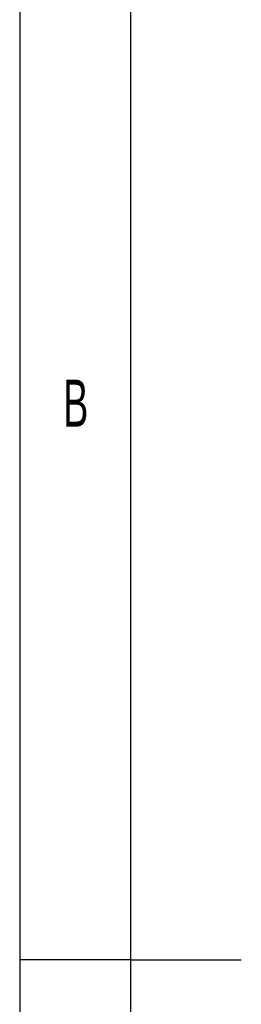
# Model space of a CAD drawing. Header units: millimetres. Extents: x 100 to 5840, y 99 to 4099.
# Tile 2 of 27: x 100 to 300, y 2059 to 2947. Entities that reach past the tile are written whole.
import ezdxf

# ---------------------------------------------------------------- set-up
doc = ezdxf.new("R2010")
doc.units = ezdxf.units.MM
doc.header["$LTSCALE"] = 20
doc.layers.add('FORMAT', color=7, linetype='Continuous')
doc.styles.add('SLDTEXTSTYLE0', font='TXT', dxfattribs={"width": 0.605})

# ---------------------------------------------------------------- blocks, each defined once
blk = doc.blocks.new('SW_NOTE_0_17')
at = {"layer": 'FORMAT', "color": 0, "insert": (19.18, 54.57), "char_height": 42.33, "attachment_point": 2, "style": 'SLDTEXTSTYLE0'}
blk.add_mtext('B', dxfattribs=at)
blk = doc.blocks.new('Fond de plan - Grille A4H sans numéro')
at = {"layer": 'FORMAT'}
for p, q in [((0, 4000), (0, 0)), ((100, 2000), (0, 2000)), ((100, 2000), (200, 2000))]:
    blk.add_line(p, q, dxfattribs=at)
at = {"layer": 'FORMAT', "color": 7}
blk.add_line((100, 3900), (100, 100), dxfattribs=at)
blk = doc.blocks.new('Bloc2_1')
at = {"color": 7, "linetype": 'Continuous'}
blk.add_blockref('Fond de plan - Grille A4H sans numéro', (0, 0), dxfattribs=at)
at = {"layer": 'FORMAT', "color": 7}
blk.add_blockref('SW_NOTE_0_17', (31.4, 2468.56), dxfattribs=at)

msp = doc.modelspace()

# ---------------------------------------------------------------- block references
at = {"color": 7, "linetype": 'Continuous'}
msp.add_blockref('Bloc2_1', (100, 99.431), dxfattribs=at)

doc.saveas('drawing.dxf')
